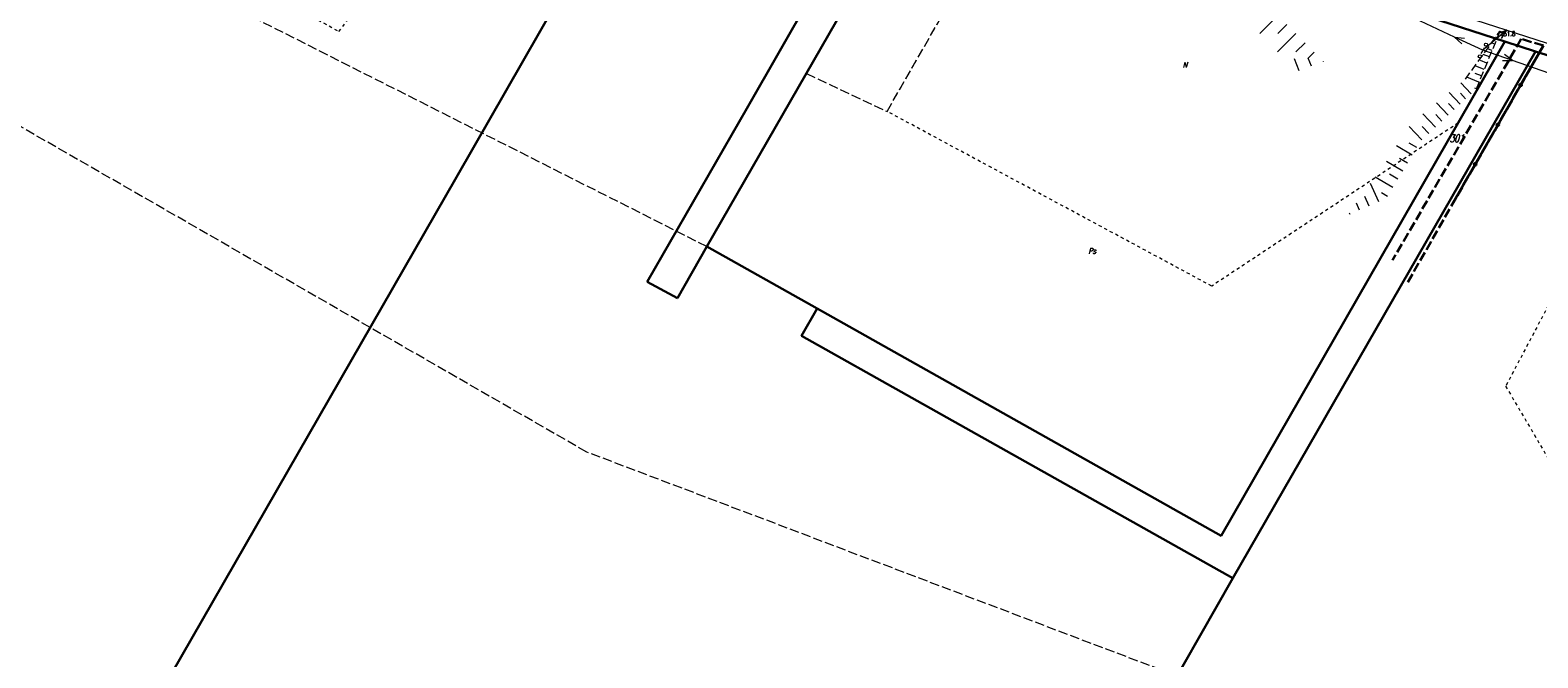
# Model space of a CAD drawing. Header units: metres. Extents: x 8430084 to 8437887, y 5768320 to 5771876.
# Tile 32 of 50: x 8433857 to 8434098, y 5770197 to 5770298. Entities that reach past the tile are written whole.
import ezdxf
from ezdxf.enums import TextEntityAlignment as Align

# ---------------------------------------------------------------- set-up
doc = ezdxf.new("R2010")
doc.units = ezdxf.units.M
doc.header["$MEASUREMENT"] = 0
for name, pattern in [('2_1', [0]), ('2_OTKJ', [2, 1.5, -0.5]), ('2_OTRK', [1.75, 1.25, -0.5]), ('2_OTRKG', [1.75, 1.25, -0.5]), ('4_SUEP_A', [0]), ('4_SUTP_A', [0]), ('GDE', [0]), ('GUK', [2, 1.5, -0.5]), ('GUZ', [1, 0.5, -0.5])]:
    doc.linetypes.add(name, pattern=pattern)
doc.layers.get('0').update_dxf_attribs({"color": 250, "linetype": 'CONTINUOUS', "lineweight": 100})
for name, color, linetype, lineweight in [('Dzialki', 4, 'GDE', 30), ('Numery_dzialek', 4, 'CONTINUOUS', 30), ('OTK_L_0', 253, '2_OTKJ', 30), ('OTO_L_0', 252, 'CONTINUOUS', 35), ('OTR_L_1', 252, '2_OTRK', 18), ('OTR_T_1', 253, 'CONTINUOUS', 18), ('SUEP_L_0', 1, '4_SUEP_A', 18), ('SUP_T_2', 1, 'CONTINUOUS', 18), ('Uzytki', 253, 'GUZ', 18)]:
    doc.layers.add(name, color=color, linetype=linetype, lineweight=lineweight)
for name, color, linetype, lineweight, true_color in [('Kontury', 7, 'GUK', 18, 0x008000), ('Numery_uzytkow', 7, 'CONTINUOUS', 9, 0x008000), ('SUTP_L_0', 7, '4_SUTP_A', 18, 0xff9100)]:
    doc.layers.add(name, color=color, linetype=linetype, lineweight=lineweight, true_color=true_color)
doc.styles.get("Standard").update_dxf_attribs({"font": 'Simplex.SHX', "width": 0.75})

# ---------------------------------------------------------------- blocks, each defined once
blk = doc.blocks.new('2_OTRN')
at = {"color": 0, "linetype": 'Continuous'}
blk.add_circle((0, 0), 0.045, dxfattribs=at)
blk = doc.blocks.new('4_SUPP')
at = {"color": 0, "linetype": 'Continuous'}
blk.add_circle((0, 0), 0.25, dxfattribs=at)

msp = doc.modelspace()

# ---------------------------------------------------------------- linework, layer by layer
at = {"layer": 'Dzialki'}
for p, q in [((8433965.32, 5770263.13), (8434008.35, 5770338.16)), ((8433987.6, 5770313.04), (8433971.69, 5770285.28)), ((8433925.24, 5770274.26), (8433941.16, 5770302.02)), ((8434092.99, 5770295.97), (8434075.66, 5770301.6)), ((8434092.99, 5770295.97), (8434047.59, 5770216.81)), ((8434049.46, 5770210.02), (8434097.86, 5770294.41)), ((8434097.86, 5770294.41), (8434092.99, 5770295.97)), ((8434194.63, 5770263.43), (8434097.86, 5770294.41)), ((8433971.69, 5770285.28), (8433955.77, 5770257.52)), ((8433707.99, 5769895.4), (8433925.24, 5770274.26)), ((8433960.59, 5770254.88), (8433965.32, 5770263.13)), ((8433965.32, 5770263.13), (8433982.95, 5770253.2)), ((8433955.77, 5770257.52), (8433960.59, 5770254.88)), ((8433982.95, 5770253.2), (8433980.46, 5770248.86)), ((8434047.59, 5770216.81), (8433982.95, 5770253.2)), ((8433980.46, 5770248.86), (8433998.11, 5770238.92)), ((8433998.11, 5770238.92), (8434049.46, 5770210.02)), ((8434049.46, 5770210.02), (8433777.25, 5769733.85))]:
    msp.add_line(p, q, dxfattribs=at)
at = {"layer": 'Kontury'}
for p, q in [((8433946.08, 5770230.23), (8433718.33, 5770361.27)), ((8433965.32, 5770263.13), (8433811.6, 5770340.84)), ((8433994.14, 5770284.79), (8434020.85, 5770331.37)), ((8433992.45, 5770310.43), (8433981.23, 5770290.88)), ((8434097.86, 5770294.41), (8434068.61, 5770243.42)), ((8434140.58, 5770280.73), (8434097.86, 5770294.41)), ((8433981.23, 5770290.88), (8433994.14, 5770284.79)), ((8433982.95, 5770253.2), (8433965.32, 5770263.13)), ((8433980.46, 5770248.86), (8433982.95, 5770253.2)), ((8433998.11, 5770238.92), (8433980.46, 5770248.86)), ((8434068.61, 5770243.42), (8434049.46, 5770210.02)), ((8434049.46, 5770210.02), (8433998.11, 5770238.92)), ((8434213.74, 5770128.6), (8433946.08, 5770230.23))]:
    msp.add_line(p, q, dxfattribs=at)
at = {"layer": 'OTK_L_0', "linetype": '2_OTKJ'}
for p, q in [((8434095.61, 5770296.39), (8434074.99, 5770260.94)), ((8434099.14, 5770295.33), (8434095.61, 5770296.39)), ((8434077.44, 5770257.44), (8434099.14, 5770295.33))]:
    msp.add_line(p, q, dxfattribs=at)
at = {"layer": 'OTO_L_0'}
for p, q in [((8434095.5, 5770288.99), (8434099.14, 5770295.33)), ((8434091.87, 5770282.65), (8434095.5, 5770288.99)), ((8434088.23, 5770276.32), (8434091.87, 5770282.65)), ((8434084.5, 5770269.81), (8434088.23, 5770276.32))]:
    msp.add_line(p, q, dxfattribs=at)
for centre in [(8434095.5, 5770288.99), (8434091.87, 5770282.65), (8434088.23, 5770276.32)]:
    msp.add_circle(centre, 0.17, dxfattribs=at)
at = {"layer": 'OTR_L_1', "linetype": '2_1'}
for p, q in [((8434056.68, 5770300.15), (8434053.79, 5770297.29)), ((8434059.55, 5770297.25), (8434056.62, 5770294.35)), ((8434058.11, 5770298.71), (8434056.65, 5770297.26)), ((8434091.76, 5770296.58), (8434091.52, 5770296.68)), ((8434061.01, 5770295.77), (8434059.54, 5770294.31)), ((8434062.47, 5770294.29), (8434061.49, 5770293.32)), ((8434090.51, 5770293.53), (8434089.53, 5770293.93)), ((8434090.93, 5770294.54), (8434090.19, 5770294.84)), ((8434091.34, 5770295.56), (8434090.86, 5770295.76)), ((8434060.09, 5770291.29), (8434059.33, 5770293.21)), ((8434062.02, 5770292.05), (8434061.52, 5770293.32)), ((8434063.93, 5770292.82), (8434063.93, 5770292.81)), ((8434089.67, 5770291.49), (8434088.21, 5770292.09)), ((8434090.09, 5770292.51), (8434089.07, 5770292.92)), ((8434087.58, 5770287.62), (8434085.95, 5770289.36)), ((8434088.84, 5770289.45), (8434086.89, 5770290.25)), ((8434089.26, 5770290.47), (8434088.24, 5770290.89)), ((8434085.81, 5770285.95), (8434084.06, 5770287.82)), ((8434086.71, 5770286.8), (8434085.87, 5770287.7)), ((8434088.42, 5770288.43), (8434088.18, 5770288.53)), ((8434081.87, 5770282.27), (8434079.86, 5770284.41)), ((8434082.91, 5770283.24), (8434081.94, 5770284.27)), ((8434083.91, 5770284.17), (8434082.03, 5770286.17)), ((8434084.87, 5770285.08), (8434083.97, 5770286.05)), ((8434079.69, 5770280.22), (8434077.69, 5770282.36)), ((8434080.8, 5770281.26), (8434079.76, 5770282.37)), ((8434078.91, 5770278.99), (8434077.68, 5770279.73)), ((8434078.17, 5770277.76), (8434075.67, 5770279.27)), ((8434077.42, 5770276.51), (8434076.14, 5770277.27)), ((8434076.65, 5770275.23), (8434074.05, 5770276.79)), ((8434075.87, 5770273.93), (8434074.52, 5770274.74)), ((8434072.81, 5770270.33), (8434071.5, 5770273.25)), ((8434075.05, 5770272.58), (8434072.24, 5770274.27)), ((8434069.75, 5770268.96), (8434069.24, 5770270.1)), ((8434071.28, 5770269.64), (8434070.59, 5770271.18)), ((8434074.21, 5770271.18), (8434073.26, 5770271.74)), ((8434068.22, 5770268.27), (8434068.11, 5770268.52))]:
    msp.add_line(p, q, dxfattribs=at)
at = {"layer": 'OTR_L_1', "linetype": '2_OTRK'}
msp.add_line((8434086.66, 5770289.94), (8434092.18, 5770297.6), dxfattribs=at)
at = {"layer": 'OTR_L_1', "linetype": '2_OTRKG'}
msp.add_line((8434092.18, 5770297.6), (8434088.4, 5770288.38), dxfattribs=at)
at = {"layer": 'OTR_L_1', "linetype": '2_1'}
msp.add_point((8434092.18, 5770297.6), dxfattribs=at)
at = {"layer": 'SUEP_L_0', "linetype": '4_SUEP_A'}
for p, q in [((8434084.94, 5770296.7), (8434075.88, 5770300.95)), ((8434089.46, 5770294.58), (8434084.94, 5770296.7)), ((8434086.08, 5770295.61), (8434084.94, 5770296.7)), ((8434084.94, 5770296.7), (8434086.51, 5770296.52)), ((8434093.28, 5770297.81), (8434089.46, 5770294.58)), ((8434093.28, 5770297.81), (8434091.81, 5770297.22)), ((8434092.45, 5770296.46), (8434093.28, 5770297.81)), ((8434094.18, 5770292.93), (8434089.46, 5770294.58)), ((8434092.6, 5770292.95), (8434094.18, 5770292.93)), ((8434094.18, 5770292.93), (8434092.93, 5770293.9)), ((8434103.63, 5770289.64), (8434094.18, 5770292.93))]:
    msp.add_line(p, q, dxfattribs=at)
at = {"layer": 'SUP_T_2', "linetype": 'Continuous', "lineweight": 0}
for p, q in [((8434089.21, 5770294.05), (8434089.44, 5770294.5)), ((8434089.5, 5770294.59), (8434089.73, 5770295.04))]:
    msp.add_line(p, q, dxfattribs=at)
at = {"layer": 'SUTP_L_0', "linetype": '4_SUTP_A'}
msp.add_line((8434083.36, 5770301.02), (8434101.22, 5770295.25), dxfattribs=at)
at = {"layer": 'Uzytki'}
for p, q in [((8433994.14, 5770284.79), (8434020.85, 5770331.37)), ((8433882.17, 5770311.18), (8433906.43, 5770297.59)), ((8433906.43, 5770297.59), (8433914.78, 5770308.68)), ((8433992.45, 5770310.43), (8433981.23, 5770290.88)), ((8434092.99, 5770295.97), (8434075.66, 5770301.6)), ((8434097.86, 5770294.41), (8434068.61, 5770243.42)), ((8434085.52, 5770282.94), (8434092.99, 5770295.97)), ((8434140.58, 5770280.73), (8434097.86, 5770294.41)), ((8433981.23, 5770290.88), (8433973.9, 5770278.1)), ((8434010.84, 5770275.79), (8433994.14, 5770284.79)), ((8434085.52, 5770282.94), (8434046.08, 5770256.81)), ((8434063.1, 5770243.86), (8434085.52, 5770282.94)), ((8433973.9, 5770278.1), (8433965.32, 5770263.13)), ((8434046.08, 5770256.81), (8434010.84, 5770275.79)), ((8434111.15, 5770274.96), (8434093.11, 5770240.77)), ((8433965.32, 5770263.13), (8433982.95, 5770253.2)), ((8433980.46, 5770248.86), (8433982.95, 5770253.2)), ((8433982.95, 5770253.2), (8434001.93, 5770242.52)), ((8433998.11, 5770238.92), (8433980.46, 5770248.86)), ((8434047.59, 5770216.81), (8434063.1, 5770243.86)), ((8434068.61, 5770243.42), (8434049.46, 5770210.02)), ((8434001.93, 5770242.52), (8434047.59, 5770216.81)), ((8434049.46, 5770210.02), (8433998.11, 5770238.92)), ((8434093.11, 5770240.77), (8434101.18, 5770227.08))]:
    msp.add_line(p, q, dxfattribs=at)

# ---------------------------------------------------------------- block references
at = {"layer": 'OTR_T_1'}
msp.add_blockref('2_OTRN', (8434092.18, 5770297.6), dxfattribs=at)
at = {"layer": 'SUP_T_2'}
for p in [(8434089.96, 5770295.48), (8434088.98, 5770293.61)]:
    msp.add_blockref('4_SUPP', p, dxfattribs=at)

# ---------------------------------------------------------------- texts
at = {"layer": 'Numery_dzialek', "oblique": 15, "width": 0.7}
msp.add_text('301', height=1.26, dxfattribs=at).set_placement((8434084.14, 5770279.84))
at = {"layer": 'Numery_uzytkow', "oblique": 15, "width": 0.7}
for s, p in [('N', (8434041.42, 5770292.7)), ('Ps', (8434026.32, 5770262.89))]:
    msp.add_text(s, height=0.9, dxfattribs=at).set_placement(p, align=Align.TOP_LEFT)
at = {"layer": 'OTR_T_1', "lineweight": 9, "width": 0.7}
msp.add_text('151.8', height=0.75, dxfattribs=at).set_placement((8434092.18, 5770297.6), align=Align.TOP_LEFT)

doc.saveas('drawing.dxf')
